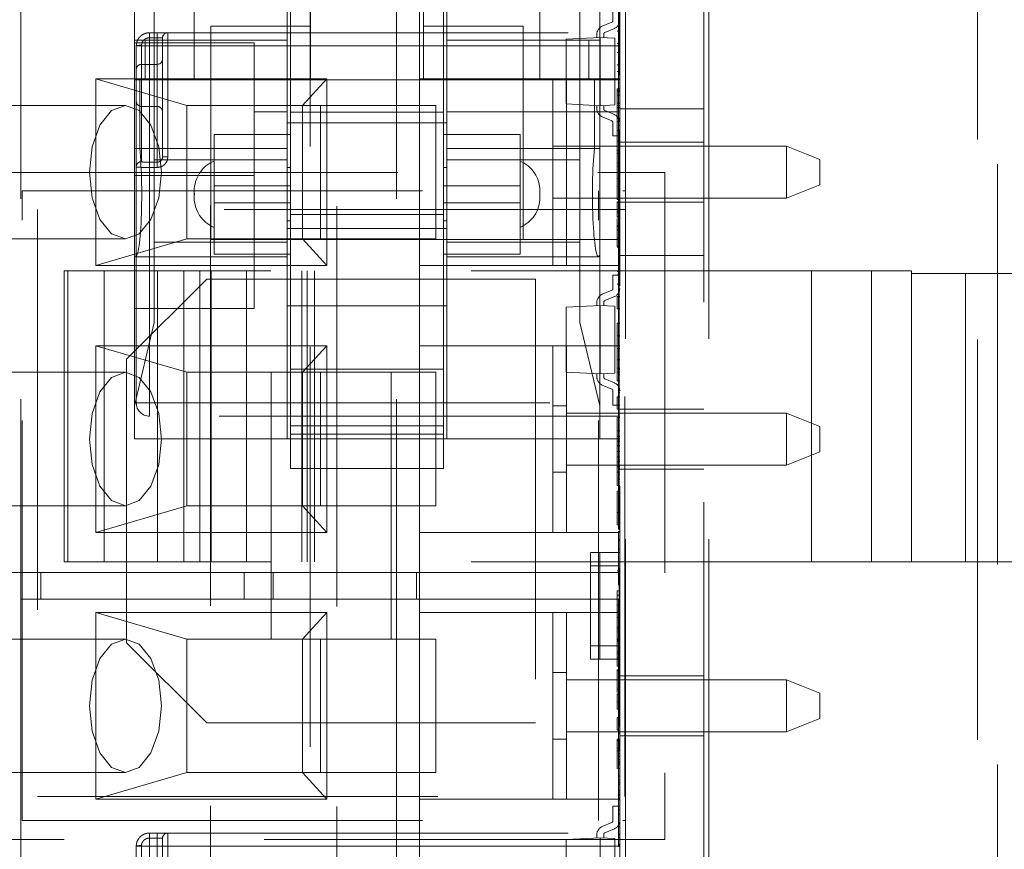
# Paper-space layout '2' of a CAD drawing. Header units: inches. Extents: x 1 to 109, y 1 to 85.
# Tile 42 of 136: x 86.731 to 87.346, y 16.086 to 16.605. Entities that reach past the tile are written whole.
import ezdxf

# ---------------------------------------------------------------- set-up
doc = ezdxf.new("R2010")
doc.units = ezdxf.units.IN
doc.header["$MEASUREMENT"] = 0
doc.linetypes.add('HIDDEN', pattern=[0.075, 0.05, -0.025])

psp = doc.layouts.new('2')

# ---------------------------------------------------------------- linework, layer by layer
at = {"color": 7, "linetype": 'HIDDEN', "lineweight": 0, "ltscale": 5}
for p, q in [((87.34126, 21.76424), (87.34126, 15.5059)), ((87.16109, 15.65507), (87.16109, 19.42574)), ((86.91218, 13.15024), (86.91218, 19.11299)), ((86.92884, 19.11299), (86.92884, 13.15024)), ((86.92884, 19.11299), (86.92884, 15.85881)), ((87.32884, 19.02965), (87.32884, 15.93606)), ((86.84993, 15.86339), (86.84993, 18.0924)), ((87.1055, 17.81319), (87.1055, 15.87161)), ((87.158, 17.80311), (87.158, 15.88169)), ((87.10467, 16.38264), (87.10467, 16.82014)), ((87.09305, 16.81024), (87.09305, 16.59182)), ((87.0806, 16.56691), (87.0806, 16.796)), ((87.05569, 16.56691), (87.05569, 16.78358)), ((86.73152, 16.74257), (86.73152, 16.25924)), ((86.96607, 16.74257), (86.96607, 16.24257)), ((87.10901, 15.65507), (87.10901, 16.71507)), ((86.83984, 16.70597), (86.83984, 16.56691)), ((87.10509, 16.57013), (87.10509, 16.69399)), ((86.80248, 16.67484), (86.80248, 16.59182)), ((86.81493, 16.67484), (86.81493, 16.56691)), ((86.89795, 16.66986), (86.89795, 16.59182)), ((86.99758, 16.66986), (86.99758, 16.59182)), ((86.90003, 16.65833), (86.90003, 16.56691)), ((86.9955, 16.65833), (86.9955, 16.56691)), ((86.91248, 16.63426), (86.91248, 16.60061)), ((86.98305, 16.63426), (86.98305, 16.60061)), ((86.9805, 16.61757), (86.9805, 16.56757)), ((87.10124, 16.60406), (87.10124, 16.61318)), ((86.85021, 16.60061), (86.85021, 16.46728)), ((86.85021, 16.60061), (86.91248, 16.60061)), ((86.91248, 16.60061), (86.91248, 16.56691)), ((86.98305, 16.60061), (87.04531, 16.60061)), ((86.98305, 16.56691), (86.98305, 16.60061)), ((87.04531, 16.60061), (87.04531, 16.46728)), ((87.10053, 16.603), (87.09456, 16.60051)), ((87.10218, 16.59907), (87.0962, 16.59657)), ((86.8093, 16.59182), (86.80248, 16.59182)), ((86.80248, 16.56691), (86.80248, 16.59182)), ((86.8093, 16.56691), (86.8093, 16.59182)), ((86.8093, 16.59182), (86.83984, 16.59182)), ((86.81187, 16.59324), (86.81187, 16.59639)), ((86.81187, 16.59639), (86.81679, 16.59639)), ((86.81187, 16.59639), (86.81187, 16.58819)), ((86.81679, 16.59324), (86.81187, 16.59324)), ((86.81679, 16.59639), (86.81679, 16.59324)), ((86.81679, 16.51554), (86.81679, 16.59324)), ((86.82007, 16.58819), (86.82007, 16.59311)), ((86.82335, 16.59639), (86.82335, 16.58819)), ((86.82335, 16.59639), (87.1055, 16.59639)), ((86.83984, 16.59182), (86.89795, 16.59182)), ((86.89795, 16.59182), (86.89795, 16.56691)), ((86.99758, 16.59182), (87.05569, 16.59182)), ((86.99758, 16.59182), (86.99758, 16.56691)), ((87.05569, 16.59182), (87.08622, 16.59182)), ((87.07204, 16.59237), (87.09337, 16.59349)), ((87.07204, 16.55196), (87.07204, 16.59237)), ((87.09305, 16.59182), (87.08622, 16.59182)), ((87.08622, 16.59182), (87.08622, 16.56691)), ((87.09123, 16.59551), (87.09123, 16.59338)), ((87.09305, 16.59182), (87.09305, 16.56691)), ((87.10255, 16.59301), (87.09337, 16.59349)), ((87.09337, 16.55084), (87.09337, 16.59349)), ((87.0955, 16.59551), (87.0955, 16.59338)), ((87.10255, 16.55132), (87.10255, 16.59301)), ((87.10384, 16.59743), (87.1055, 16.59743)), ((86.80248, 16.59016), (86.87719, 16.59016)), ((86.80367, 16.57338), (86.80367, 16.58819)), ((86.80367, 16.58819), (86.81187, 16.58819)), ((86.80695, 16.58851), (86.80695, 16.51587)), ((86.81187, 16.36509), (86.81187, 16.58819)), ((86.81187, 16.58819), (87.1055, 16.58819)), ((86.82007, 16.51883), (86.82007, 16.58819)), ((86.82335, 16.58819), (86.82007, 16.58819)), ((86.82335, 16.58819), (86.82335, 16.51883)), ((87.1055, 16.58819), (86.82335, 16.58819)), ((86.87719, 16.50714), (86.87719, 16.59016)), ((87.10384, 16.58964), (87.1055, 16.58964)), ((87.10384, 16.58408), (87.1055, 16.58408)), ((86.80367, 16.55362), (86.80367, 16.57338)), ((86.80695, 16.57666), (86.80695, 16.55034)), ((86.81679, 16.57666), (86.80695, 16.57666)), ((86.81679, 16.57666), (86.81679, 16.55034)), ((87.10384, 16.57629), (87.1055, 16.57629)), ((87.10509, 16.57335), (87.1055, 16.57335)), ((86.77836, 16.56757), (86.77836, 16.4509)), ((86.77836, 16.56757), (86.83528, 16.5509)), ((86.9227, 16.56757), (86.77836, 16.56757)), ((86.9227, 16.56757), (86.90745, 16.5509)), ((86.9227, 16.4509), (86.9227, 16.56757)), ((86.9805, 16.56757), (87.06384, 16.56757)), ((86.9805, 16.56757), (86.9805, 16.4509)), ((87.07217, 16.56757), (87.06384, 16.56757)), ((87.06384, 16.4509), (87.06384, 16.56757)), ((87.07217, 16.56757), (87.1055, 16.56757)), ((87.07217, 16.56757), (87.07217, 16.4509)), ((87.10384, 16.57219), (87.1055, 16.57219)), ((87.10509, 16.57013), (87.1055, 16.57013)), ((87.10509, 16.28605), (87.10509, 16.57013)), ((86.80585, 16.56691), (86.80248, 16.56691)), ((86.80248, 16.52409), (86.80248, 16.56691)), ((86.80585, 16.56691), (86.80585, 16.52409)), ((86.8093, 16.56691), (86.80585, 16.56691)), ((86.8093, 16.56691), (86.81493, 16.56691)), ((86.85021, 16.56691), (86.81493, 16.56691)), ((86.81493, 16.56691), (86.81493, 16.5171)), ((86.85021, 16.56691), (86.91248, 16.56691)), ((86.89795, 16.56691), (86.89795, 16.5171)), ((86.90003, 16.56691), (86.90003, 16.46728)), ((86.91248, 16.56691), (86.98305, 16.56691)), ((86.98305, 16.56691), (87.04531, 16.56691)), ((86.9955, 16.56691), (86.9955, 16.46728)), ((86.99758, 16.56691), (86.99758, 16.5171)), ((87.0806, 16.56691), (87.04531, 16.56691)), ((87.0806, 16.5171), (87.0806, 16.56691)), ((87.0806, 16.56691), (87.08622, 16.56691)), ((87.08968, 16.56691), (87.08622, 16.56691)), ((87.08968, 16.52409), (87.08968, 16.56691)), ((87.09305, 16.56691), (87.08968, 16.56691)), ((87.09305, 16.56691), (87.09305, 16.52409)), ((87.1055, 16.56691), (87.09305, 16.56691)), ((87.10384, 16.56144), (87.1055, 16.56144)), ((87.10384, 16.55954), (87.10384, 16.56144)), ((87.10384, 16.56034), (87.1055, 16.56034)), ((87.10384, 16.55954), (87.1055, 16.55954)), ((87.10384, 16.55954), (87.10384, 16.55236)), ((87.10384, 16.55939), (87.1055, 16.55939)), ((87.10384, 16.55737), (87.1055, 16.55737)), ((86.79688, 16.5509), (86.65653, 16.5509)), ((86.80367, 16.5126), (86.80367, 16.55362)), ((86.80695, 16.55034), (86.81679, 16.55034)), ((86.91861, 16.5509), (86.83528, 16.5509)), ((86.83528, 16.5509), (86.83528, 16.46757)), ((86.90745, 16.46757), (86.90745, 16.5509)), ((86.91861, 16.5509), (86.99078, 16.5509)), ((86.91861, 16.46757), (86.91861, 16.5509)), ((86.99078, 16.5509), (86.99078, 16.46757)), ((87.07204, 16.55196), (87.09337, 16.55084)), ((87.09123, 16.54882), (87.09123, 16.55095)), ((87.10255, 16.55132), (87.09337, 16.55084)), ((87.0955, 16.54882), (87.0955, 16.55095)), ((87.10384, 16.55236), (87.10384, 16.54298)), ((87.10384, 16.55236), (87.1055, 16.55236)), ((87.10384, 16.55086), (87.1055, 16.55086)), ((87.10384, 16.54958), (87.1055, 16.54958)), ((87.158, 16.54882), (87.1055, 16.54882)), ((86.89795, 16.54699), (86.87719, 16.54699)), ((86.9955, 16.54682), (86.90003, 16.54682)), ((87.1055, 16.54699), (86.99758, 16.54699)), ((87.10053, 16.54133), (87.09456, 16.54383)), ((87.10218, 16.54526), (87.0962, 16.54776)), ((87.10384, 16.54298), (87.1055, 16.54298)), ((87.10384, 16.54298), (87.10384, 16.52871)), ((86.89795, 16.54008), (86.99758, 16.54008)), ((87.10124, 16.54027), (87.10124, 16.53194)), ((87.10384, 16.54102), (87.1055, 16.54102)), ((87.10467, 16.5409), (87.1055, 16.5409)), ((87.10467, 16.5384), (87.1055, 16.5384)), ((86.85229, 16.53287), (86.85229, 16.50083)), ((86.90003, 16.53287), (86.85229, 16.53287)), ((86.85229, 16.53285), (86.90003, 16.53285)), ((87.04324, 16.53287), (86.9955, 16.53287)), ((86.9955, 16.53285), (87.04324, 16.53285)), ((87.04324, 16.50083), (87.04324, 16.53287)), ((87.10124, 16.53194), (87.1055, 16.53194)), ((87.10384, 16.53539), (87.1055, 16.53539)), ((86.80248, 16.52409), (86.80248, 16.45739)), ((86.80248, 16.52409), (86.80585, 16.52409)), ((86.89795, 16.52409), (86.80585, 16.52409)), ((87.08968, 16.52409), (86.99758, 16.52409)), ((87.06384, 16.52549), (87.20967, 16.52549)), ((87.08968, 16.52409), (87.09305, 16.52409)), ((87.09305, 16.52409), (87.09305, 16.45739)), ((87.10384, 16.52871), (87.10384, 16.52092)), ((87.10384, 16.52871), (87.1055, 16.52871)), ((87.158, 16.52799), (87.1055, 16.52799)), ((87.20967, 16.49299), (87.20967, 16.52549)), ((87.20967, 16.52549), (87.2305, 16.51715)), ((86.82335, 16.51883), (86.82007, 16.51883)), ((87.10384, 16.52287), (87.1055, 16.52287)), ((87.10384, 16.52092), (87.1055, 16.52092)), ((87.10384, 16.52092), (87.10384, 16.51508)), ((87.10467, 16.52138), (87.1055, 16.52138)), ((87.10467, 16.51793), (87.1055, 16.51793)), ((86.80367, 16.36509), (86.80367, 16.5126)), ((86.81187, 16.51554), (86.81679, 16.51554)), ((86.81187, 16.51554), (86.81187, 16.51227)), ((86.81187, 16.51227), (86.81187, 16.36509)), ((86.81679, 16.51227), (86.81187, 16.51227)), ((86.89795, 16.5171), (86.81493, 16.5171)), ((86.81493, 16.5171), (86.81493, 16.46562)), ((86.81679, 16.51227), (86.81679, 16.51554)), ((86.89795, 16.5171), (86.89795, 16.46562)), ((86.90003, 16.51212), (86.89795, 16.51212)), ((86.99758, 16.51212), (86.9955, 16.51212)), ((87.0806, 16.5171), (86.99758, 16.5171)), ((86.99758, 16.5171), (86.99758, 16.46562)), ((87.0806, 16.46562), (87.0806, 16.5171)), ((87.10384, 16.51508), (87.1055, 16.51508)), ((87.10384, 16.51508), (87.10384, 16.50005)), ((87.10384, 16.51313), (87.1055, 16.51313)), ((87.2305, 16.51715), (87.2305, 16.50132)), ((86.71693, 16.50907), (87.13359, 16.50907)), ((86.80248, 16.50714), (86.87719, 16.50714)), ((86.87719, 16.42411), (86.87719, 16.50714)), ((87.13359, 16.50907), (87.13359, 16.0924)), ((86.85229, 16.50083), (86.85229, 16.45817)), ((86.85229, 16.50083), (86.90003, 16.50083)), ((86.9955, 16.50083), (87.04324, 16.50083)), ((87.04324, 16.45817), (87.04324, 16.50083)), ((87.10384, 16.50534), (87.1055, 16.50534)), ((87.10384, 16.50005), (87.10384, 16.49226)), ((87.10384, 16.50005), (87.1055, 16.50005)), ((87.2305, 16.50132), (87.20967, 16.49299)), ((86.73234, 16.10424), (86.73234, 16.49757)), ((86.73234, 16.49757), (87.10901, 16.49757)), ((86.83984, 16.49752), (86.83984, 16.49351)), ((87.05569, 16.49351), (87.05569, 16.49752)), ((87.09234, 16.10424), (87.09234, 16.49757)), ((86.90003, 16.49019), (86.85229, 16.49019)), ((87.04324, 16.49019), (86.9955, 16.49019)), ((87.20967, 16.49299), (87.06384, 16.49299)), ((87.10384, 16.49226), (87.1055, 16.49226)), ((87.10384, 16.49074), (87.1055, 16.49074)), ((87.10384, 16.49072), (87.1055, 16.49072)), ((87.10384, 16.49068), (87.1055, 16.49068)), ((87.10384, 16.49056), (87.1055, 16.49056)), ((87.10467, 16.49257), (87.1055, 16.49257)), ((87.1055, 16.49049), (87.158, 16.49049)), ((87.10859, 16.4859), (86.74193, 16.4859)), ((86.74193, 16.4859), (86.74193, 16.11924)), ((86.90003, 16.48281), (86.9955, 16.48281)), ((87.10384, 16.48447), (87.1055, 16.48447)), ((87.10384, 16.48441), (87.1055, 16.48441)), ((87.10384, 16.4814), (87.1055, 16.4814)), ((87.10384, 16.48119), (87.1055, 16.48119)), ((87.10467, 16.48424), (87.1055, 16.48424)), ((87.10859, 16.11924), (87.10859, 16.4859)), ((86.89795, 16.47891), (86.90003, 16.47891)), ((86.9955, 16.47891), (86.99758, 16.47891)), ((87.10384, 16.47523), (87.10384, 16.48043)), ((87.10384, 16.47585), (87.1055, 16.47585)), ((87.10384, 16.47551), (87.1055, 16.47551)), ((87.10384, 16.47523), (87.1055, 16.47523)), ((87.10384, 16.47523), (87.10384, 16.46277)), ((86.99758, 16.47419), (86.89795, 16.47419)), ((87.10384, 16.47327), (87.1055, 16.47327)), ((86.65653, 16.46757), (86.79688, 16.46757)), ((86.77836, 16.4509), (86.83528, 16.46757)), ((86.81493, 16.41531), (86.81493, 16.46562)), ((86.81493, 16.46562), (86.89795, 16.46562)), ((86.91861, 16.46757), (86.83528, 16.46757)), ((87.04531, 16.46728), (86.85021, 16.46728)), ((86.89795, 16.46562), (86.89795, 16.34275)), ((86.90003, 16.46728), (86.90003, 16.32419)), ((86.90745, 16.46757), (86.9227, 16.4509)), ((86.99078, 16.46757), (86.91861, 16.46757)), ((86.9955, 16.46728), (86.9955, 16.32419)), ((86.99758, 16.34275), (86.99758, 16.46562)), ((86.99758, 16.46562), (87.0806, 16.46562)), ((87.04531, 16.46728), (87.1055, 16.46728)), ((87.0806, 16.46562), (87.0806, 16.41531)), ((87.10384, 16.46806), (87.1055, 16.46806)), ((87.10384, 16.46305), (87.1055, 16.46305)), ((87.10384, 16.46289), (87.1055, 16.46289)), ((87.10384, 16.46277), (87.1055, 16.46277)), ((87.10384, 16.46268), (87.1055, 16.46268)), ((86.80248, 16.45739), (86.80248, 16.36332)), ((86.80328, 16.45649), (86.89795, 16.45649)), ((86.85229, 16.45817), (86.90003, 16.45817)), ((86.85229, 16.45817), (86.85229, 16.45815)), ((86.85229, 16.45815), (86.90003, 16.45815)), ((86.9955, 16.45817), (87.04324, 16.45817)), ((86.9955, 16.45815), (87.04324, 16.45815)), ((86.99758, 16.45649), (87.09225, 16.45649)), ((87.04324, 16.45815), (87.04324, 16.45817)), ((87.09305, 16.45739), (87.09305, 16.36332)), ((87.10384, 16.46246), (87.1055, 16.46246)), ((87.1055, 16.45715), (87.158, 16.45715)), ((86.77836, 16.4509), (86.9227, 16.4509)), ((86.9805, 16.4509), (87.06384, 16.4509)), ((86.9805, 16.4509), (86.9805, 16.4009)), ((87.06384, 16.4509), (87.07217, 16.4509)), ((87.07217, 16.4509), (87.1055, 16.4509)), ((86.78359, 16.44757), (86.75859, 16.44757)), ((86.75859, 16.44757), (86.75859, 16.2659)), ((86.76093, 16.44757), (86.76093, 16.2659)), ((86.78359, 16.2659), (86.78359, 16.44757)), ((87.26276, 16.44757), (86.78359, 16.44757)), ((86.81693, 16.44757), (86.81693, 16.2659)), ((86.83338, 16.44757), (86.83338, 16.2659)), ((86.84331, 16.2659), (86.84331, 16.44757)), ((86.85048, 16.44757), (86.85048, 16.2659)), ((86.87247, 16.2659), (86.87247, 16.44757)), ((86.90697, 16.44757), (86.90697, 16.2659)), ((86.91026, 16.2659), (86.91026, 16.44757)), ((86.91502, 16.44757), (86.91502, 16.2659)), ((87.10124, 16.43654), (87.10124, 16.44486)), ((87.1055, 16.44486), (87.10124, 16.44486)), ((87.10384, 16.44719), (87.1055, 16.44719)), ((87.10384, 16.4451), (87.1055, 16.4451)), ((87.22526, 16.44757), (87.22526, 16.2659)), ((87.26276, 16.44757), (87.26276, 16.2659)), ((87.28776, 16.44757), (87.26276, 16.44757)), ((87.28776, 16.2659), (87.28776, 16.44757)), ((87.28776, 16.4459), (87.32147, 16.4459)), ((87.32147, 16.4459), (87.32147, 16.2659)), ((87.40318, 16.4459), (87.32147, 16.4459)), ((86.79766, 16.39249), (86.84766, 16.44249)), ((86.84766, 16.44249), (87.05291, 16.44249)), ((87.05291, 16.44249), (87.05291, 16.16525)), ((87.10384, 16.4394), (87.1055, 16.4394)), ((87.10467, 16.4384), (87.1055, 16.4384)), ((87.10053, 16.43548), (87.09456, 16.43298)), ((86.89795, 16.42577), (86.99758, 16.42577)), ((87.07204, 16.42485), (87.09337, 16.42596)), ((87.09123, 16.42798), (87.09123, 16.42585)), ((87.10255, 16.42548), (87.09337, 16.42596)), ((87.09337, 16.38331), (87.09337, 16.42596)), ((87.0955, 16.42798), (87.0955, 16.42585)), ((87.10218, 16.43154), (87.0962, 16.42904)), ((87.10384, 16.43161), (87.1055, 16.43161)), ((87.10384, 16.43161), (87.10384, 16.42382)), ((86.87719, 16.42411), (86.80248, 16.42411)), ((87.07204, 16.38443), (87.07204, 16.42485)), ((87.10255, 16.38379), (87.10255, 16.42548)), ((87.10384, 16.42382), (87.1055, 16.42382)), ((86.80248, 16.36332), (86.81493, 16.41531)), ((87.0806, 16.41531), (87.09305, 16.36332)), ((87.10384, 16.41492), (87.10384, 16.40713)), ((87.10384, 16.41492), (87.1055, 16.41492)), ((87.10384, 16.40713), (87.1055, 16.40713)), ((87.10384, 16.40713), (87.10384, 16.39905)), ((87.10467, 16.40674), (87.1055, 16.40674)), ((86.77836, 16.4009), (86.77836, 16.28424)), ((86.77836, 16.4009), (86.83528, 16.38424)), ((86.9227, 16.4009), (86.77836, 16.4009)), ((86.9227, 16.4009), (86.90745, 16.38424)), ((86.9227, 16.28424), (86.9227, 16.4009)), ((86.9805, 16.4009), (87.06384, 16.4009)), ((86.9805, 16.4009), (86.9805, 16.28424)), ((87.07217, 16.4009), (87.06384, 16.4009)), ((87.06384, 16.28424), (87.06384, 16.4009)), ((87.07217, 16.4009), (87.1055, 16.4009)), ((87.07217, 16.4009), (87.07217, 16.28424)), ((87.10384, 16.39905), (87.10384, 16.37902)), ((87.10384, 16.39905), (87.1055, 16.39905)), ((86.79766, 16.21525), (86.79766, 16.39249)), ((87.10384, 16.3921), (87.1055, 16.3921)), ((86.79688, 16.38424), (86.65653, 16.38424)), ((86.91861, 16.38424), (86.83528, 16.38424)), ((86.83528, 16.38424), (86.83528, 16.3009)), ((86.88778, 16.21757), (86.88778, 16.38424)), ((86.9955, 16.38624), (86.90003, 16.38624)), ((86.90745, 16.3009), (86.90745, 16.38424)), ((86.91861, 16.3009), (86.91861, 16.38424)), ((86.91861, 16.38424), (86.99078, 16.38424)), ((86.96278, 16.38424), (86.96278, 16.21757)), ((86.99078, 16.38424), (86.99078, 16.3009)), ((87.07204, 16.38443), (87.09337, 16.38331)), ((87.09123, 16.38129), (87.09123, 16.38342)), ((87.10255, 16.38379), (87.09337, 16.38331)), ((87.0955, 16.38129), (87.0955, 16.38342)), ((87.10384, 16.38681), (87.1055, 16.38681)), ((87.10384, 16.38431), (87.1055, 16.38431)), ((87.10467, 16.38596), (87.1055, 16.38596)), ((87.10218, 16.37774), (87.0962, 16.38023)), ((87.10384, 16.37902), (87.1055, 16.37902)), ((87.10467, 16.38264), (87.1055, 16.38264)), ((87.10467, 16.32962), (87.10467, 16.38264)), ((87.10053, 16.3738), (87.09456, 16.3763)), ((87.10124, 16.37274), (87.10124, 16.36363)), ((87.10467, 16.37174), (87.1055, 16.37174)), ((86.81187, 16.36509), (86.80367, 16.36509)), ((86.80367, 16.36509), (86.81187, 16.36509)), ((86.81187, 16.36509), (86.81187, 16.35689)), ((86.81187, 16.36509), (87.1055, 16.36509)), ((86.81187, 16.36509), (86.81187, 16.35689)), ((87.10384, 16.369), (87.1055, 16.369)), ((87.10384, 16.369), (87.10384, 16.36121)), ((86.80248, 16.36332), (86.80248, 16.34275)), ((87.07217, 16.36333), (87.06384, 16.36333)), ((87.07217, 16.35882), (87.20967, 16.35882)), ((87.09305, 16.36332), (87.09305, 16.34275)), ((87.1055, 16.36363), (87.10124, 16.36363)), ((87.10384, 16.36121), (87.1055, 16.36121)), ((87.158, 16.36132), (87.1055, 16.36132)), ((87.20967, 16.32632), (87.20967, 16.35882)), ((87.20967, 16.35882), (87.2305, 16.35049)), ((87.1055, 16.35689), (86.81187, 16.35689)), ((87.10384, 16.35592), (87.10384, 16.3476)), ((87.10384, 16.35592), (87.1055, 16.35592)), ((86.9955, 16.35074), (86.90003, 16.35074)), ((87.10384, 16.3476), (87.1055, 16.3476)), ((87.10384, 16.3476), (87.10384, 16.34423)), ((87.2305, 16.35049), (87.2305, 16.33465)), ((86.89795, 16.34275), (86.80248, 16.34275)), ((86.99758, 16.34275), (86.89795, 16.34275)), ((86.90003, 16.34571), (86.9955, 16.34571)), ((87.09305, 16.34275), (86.99758, 16.34275)), ((87.09305, 16.34275), (87.1055, 16.34275)), ((87.10384, 16.34423), (87.1055, 16.34423)), ((87.10384, 16.34423), (87.10384, 16.32532)), ((87.10384, 16.34128), (87.1055, 16.34128)), ((87.10467, 16.34429), (87.1055, 16.34429)), ((87.10467, 16.34097), (87.1055, 16.34097)), ((87.10384, 16.3384), (87.1055, 16.3384)), ((87.10384, 16.33478), (87.1055, 16.33478)), ((87.2305, 16.33465), (87.20967, 16.32632)), ((87.10384, 16.33117), (87.1055, 16.33117)), ((87.10384, 16.32828), (87.1055, 16.32828)), ((87.10467, 16.32962), (87.1055, 16.32962)), ((87.10467, 16.32962), (87.10467, 16.31293)), ((86.9955, 16.32419), (86.90003, 16.32419)), ((87.06384, 16.32181), (87.07217, 16.32181)), ((87.20967, 16.32632), (87.07217, 16.32632)), ((87.10384, 16.32532), (87.10384, 16.32195)), ((87.10384, 16.32532), (87.1055, 16.32532)), ((87.10384, 16.32195), (87.1055, 16.32195)), ((87.10384, 16.32195), (87.10384, 16.31363)), ((87.10467, 16.3259), (87.1055, 16.3259)), ((87.10467, 16.32427), (87.1055, 16.32427)), ((87.10467, 16.32346), (87.1055, 16.32346)), ((87.1055, 16.32382), (87.158, 16.32382)), ((87.10467, 16.32014), (87.1055, 16.32014)), ((87.10467, 16.31757), (87.1055, 16.31757)), ((87.10384, 16.31363), (87.1055, 16.31363)), ((87.10384, 16.31002), (87.1055, 16.31002)), ((87.10384, 16.31002), (87.10384, 16.29666)), ((87.10467, 16.3136), (87.1055, 16.3136)), ((87.10467, 16.31293), (87.10467, 16.30826)), ((87.10467, 16.31293), (87.1055, 16.31293)), ((87.10467, 16.3106), (87.1055, 16.3106)), ((87.10467, 16.30826), (87.1055, 16.30826)), ((87.10467, 16.30826), (87.10467, 16.29156)), ((87.10467, 16.3034), (87.1055, 16.3034)), ((86.65653, 16.3009), (86.79688, 16.3009)), ((86.77836, 16.28424), (86.83528, 16.3009)), ((86.91861, 16.3009), (86.83528, 16.3009)), ((86.90745, 16.3009), (86.9227, 16.28424)), ((86.99078, 16.3009), (86.91861, 16.3009)), ((87.10384, 16.29666), (87.10384, 16.28887)), ((87.10384, 16.29666), (87.1055, 16.29666)), ((87.10467, 16.30263), (87.1055, 16.30263)), ((87.10467, 16.30225), (87.1055, 16.30225)), ((87.10467, 16.29918), (87.1055, 16.29918)), ((87.10467, 16.29757), (87.1055, 16.29757)), ((87.10467, 16.29691), (87.1055, 16.29691)), ((87.10467, 16.29156), (87.10467, 16.28622)), ((87.10467, 16.29156), (87.1055, 16.29156)), ((87.10384, 16.28887), (87.1055, 16.28887)), ((87.10467, 16.28622), (87.1055, 16.28622)), ((87.10467, 16.28609), (87.10467, 16.28622)), ((87.10467, 16.28488), (87.10467, 16.2791)), ((87.10467, 16.28488), (87.1055, 16.28488)), ((86.77836, 16.28424), (86.9227, 16.28424)), ((86.9805, 16.28424), (87.06384, 16.28424)), ((86.9805, 16.28424), (86.9805, 16.25924)), ((87.06384, 16.28424), (87.07217, 16.28424)), ((87.07217, 16.28424), (87.1055, 16.28424)), ((87.10467, 16.28422), (87.1055, 16.28422)), ((87.10467, 16.27954), (87.1055, 16.27954)), ((87.10467, 16.2791), (87.10467, 16.25997)), ((87.10467, 16.2791), (87.1055, 16.2791)), ((87.10467, 16.27372), (87.1055, 16.27372)), ((86.78359, 16.2659), (86.75859, 16.2659)), ((87.26276, 16.2659), (86.78359, 16.2659)), ((87.08717, 16.27174), (87.08717, 16.2634)), ((87.08717, 16.27174), (87.093, 16.27174)), ((87.093, 16.27174), (87.1055, 16.27174)), ((87.093, 16.27174), (87.093, 16.2634)), ((87.10467, 16.26594), (87.1055, 16.26594)), ((87.28776, 16.2659), (87.26276, 16.2659)), ((87.32147, 16.2659), (87.28776, 16.2659)), ((87.40318, 16.2659), (87.32147, 16.2659)), ((87.08717, 16.2134), (87.08717, 16.2634)), ((87.08717, 16.2634), (87.093, 16.2634)), ((87.093, 16.2134), (87.093, 16.2634)), ((87.093, 16.2634), (87.1055, 16.2634)), ((87.10384, 16.26031), (87.1055, 16.26031)), ((87.10467, 16.26575), (87.1055, 16.26575)), ((87.10467, 16.26571), (87.1055, 16.26571)), ((87.10467, 16.26192), (87.1055, 16.26192)), ((87.10467, 16.25997), (87.1055, 16.25997)), ((87.10467, 16.25997), (87.10467, 16.25617)), ((87.10509, 16.16295), (87.10509, 16.26138)), ((86.88909, 16.25924), (86.69923, 16.25924)), ((86.73152, 16.25924), (86.73152, 16.24257)), ((86.74402, 16.25924), (86.74402, 16.24257)), ((86.87096, 16.25924), (86.87096, 16.24257)), ((86.88909, 16.24257), (86.88909, 16.25924)), ((87.1055, 16.25924), (86.88909, 16.25924)), ((86.97857, 16.24257), (86.97857, 16.25924)), ((86.9805, 16.25924), (86.9805, 16.23424)), ((87.10467, 16.25888), (87.1055, 16.25888)), ((87.10467, 16.25885), (87.1055, 16.25885)), ((87.10467, 16.25617), (87.10467, 16.2515)), ((87.10467, 16.25617), (87.1055, 16.25617)), ((87.10384, 16.24779), (87.1055, 16.24779)), ((87.10384, 16.24779), (87.10384, 16.23877)), ((87.10467, 16.2515), (87.1055, 16.2515)), ((86.73152, 16.24257), (86.74402, 16.24257)), ((86.73152, 16.24257), (86.73152, 15.75924)), ((86.74402, 16.24257), (86.87096, 16.24257)), ((86.87096, 16.24257), (86.88909, 16.24257)), ((87.1055, 16.24257), (86.88909, 16.24257)), ((86.96607, 16.24257), (86.96607, 15.74257)), ((87.10384, 16.24497), (87.1055, 16.24497)), ((87.10467, 16.24215), (87.1055, 16.24215)), ((87.10467, 16.24215), (87.10467, 16.21277)), ((87.10384, 16.23877), (87.10384, 16.23117)), ((87.10384, 16.23877), (87.1055, 16.23877)), ((87.10467, 16.2374), (87.1055, 16.2374)), ((86.77836, 16.23424), (86.77836, 16.11757)), ((86.83528, 16.21757), (86.77836, 16.23424)), ((86.9227, 16.23424), (86.77836, 16.23424)), ((86.9227, 16.23424), (86.90745, 16.21757)), ((86.9227, 16.11757), (86.9227, 16.23424)), ((86.9805, 16.23424), (86.9805, 16.11757)), ((86.9805, 16.23424), (87.06384, 16.23424)), ((87.07217, 16.23424), (87.06384, 16.23424)), ((87.06384, 16.11757), (87.06384, 16.23424)), ((87.07217, 16.23424), (87.07217, 16.11757)), ((87.07217, 16.23424), (87.1055, 16.23424)), ((87.10384, 16.235), (87.1055, 16.235)), ((87.10384, 16.23117), (87.1055, 16.23117)), ((87.10384, 16.23117), (87.10384, 16.2222)), ((87.10467, 16.2308), (87.1055, 16.2308)), ((87.10467, 16.22971), (87.1055, 16.22971)), ((87.1055, 16.23266), (87.10509, 16.23266)), ((87.1055, 16.23092), (87.10509, 16.23092)), ((87.10384, 16.22509), (87.1055, 16.22509)), ((87.10384, 16.22402), (87.1055, 16.22402)), ((87.10467, 16.22626), (87.1055, 16.22626)), ((87.10467, 16.22412), (87.1055, 16.22412)), ((86.79688, 16.21757), (86.65653, 16.21757)), ((86.83528, 16.21757), (86.91861, 16.21757)), ((86.83528, 16.21757), (86.83528, 16.13424)), ((86.90745, 16.13424), (86.90745, 16.21757)), ((86.91861, 16.21757), (86.99078, 16.21757)), ((86.91861, 16.13424), (86.91861, 16.21757)), ((86.99078, 16.21757), (86.99078, 16.13424)), ((87.10384, 16.2222), (87.10384, 16.21757)), ((87.10384, 16.2222), (87.1055, 16.2222)), ((87.10384, 16.21757), (87.1055, 16.21757)), ((87.10384, 16.21757), (87.10384, 16.20968)), ((87.10384, 16.21701), (87.1055, 16.21701)), ((87.10467, 16.21744), (87.1055, 16.21744)), ((86.84766, 16.16525), (86.79766, 16.21525)), ((87.08717, 16.2134), (87.093, 16.2134)), ((87.08717, 16.20507), (87.08717, 16.2134)), ((87.093, 16.2134), (87.1055, 16.2134)), ((87.093, 16.20507), (87.093, 16.2134)), ((87.10384, 16.21623), (87.1055, 16.21623)), ((87.10467, 16.21277), (87.10467, 16.20476)), ((87.10467, 16.21277), (87.1055, 16.21277)), ((87.093, 16.20507), (87.08717, 16.20507)), ((87.1055, 16.20507), (87.093, 16.20507)), ((87.10384, 16.20968), (87.10384, 16.20844)), ((87.10384, 16.20968), (87.1055, 16.20968)), ((87.10384, 16.20844), (87.1055, 16.20844)), ((87.10384, 16.20844), (87.10384, 16.20065)), ((87.10384, 16.20578), (87.1055, 16.20578)), ((87.10467, 16.20476), (87.1055, 16.20476)), ((87.10467, 16.20476), (87.10467, 16.1934)), ((87.10384, 16.20065), (87.1055, 16.20065)), ((87.10384, 16.19843), (87.10384, 16.18412)), ((87.10384, 16.19843), (87.1055, 16.19843)), ((87.10467, 16.19941), (87.1055, 16.19941)), ((87.07217, 16.19666), (87.06384, 16.19666)), ((87.07217, 16.19215), (87.20967, 16.19215)), ((87.10384, 16.19799), (87.1055, 16.19799)), ((87.10467, 16.19474), (87.1055, 16.19474)), ((87.10467, 16.1934), (87.10467, 16.18873)), ((87.10467, 16.1934), (87.1055, 16.1934)), ((87.158, 16.19465), (87.1055, 16.19465)), ((87.20967, 16.15965), (87.20967, 16.19215)), ((87.20967, 16.19215), (87.2305, 16.18382)), ((87.10384, 16.18619), (87.1055, 16.18619)), ((87.10467, 16.18873), (87.1055, 16.18873)), ((87.10467, 16.18873), (87.10467, 16.17738)), ((87.10384, 16.18339), (87.1055, 16.18339)), ((87.10384, 16.18337), (87.1055, 16.18337)), ((87.10384, 16.18333), (87.1055, 16.18333)), ((87.10384, 16.18321), (87.1055, 16.18321)), ((87.10467, 16.18139), (87.1055, 16.18139)), ((87.10467, 16.18032), (87.1055, 16.18032)), ((87.2305, 16.18382), (87.2305, 16.16799)), ((87.10384, 16.1784), (87.1055, 16.1784)), ((87.10384, 16.17384), (87.1055, 16.17384)), ((87.10467, 16.17763), (87.1055, 16.17763)), ((87.10467, 16.17738), (87.10467, 16.17538)), ((87.10467, 16.17738), (87.1055, 16.17738)), ((87.10467, 16.17671), (87.1055, 16.17671)), ((87.10467, 16.17538), (87.1055, 16.17538)), ((87.10467, 16.17538), (87.10467, 16.16402)), ((87.10467, 16.17418), (87.1055, 16.17418)), ((87.10384, 16.1685), (87.1055, 16.1685)), ((87.10384, 16.16838), (87.1055, 16.16838)), ((87.10384, 16.16059), (87.10384, 16.16838)), ((87.2305, 16.16799), (87.20967, 16.15965)), ((87.05291, 16.16525), (86.84766, 16.16525)), ((87.10467, 16.16402), (87.10467, 16.16318)), ((87.10467, 16.16402), (87.1055, 16.16402)), ((87.10467, 16.16269), (87.1055, 16.16269)), ((87.20967, 16.15965), (87.07217, 16.15965)), ((87.10384, 16.16071), (87.1055, 16.16071)), ((87.10384, 16.16059), (87.1055, 16.16059)), ((87.10467, 16.15935), (87.1055, 16.15935)), ((87.10467, 16.15935), (87.10467, 16.15884)), ((87.10467, 16.15924), (87.1055, 16.15924)), ((87.10467, 16.15835), (87.1055, 16.15835)), ((87.1055, 16.15715), (87.158, 16.15715)), ((87.06384, 16.15514), (87.07217, 16.15514)), ((87.10384, 16.15515), (87.1055, 16.15515)), ((87.10384, 16.15515), (87.10384, 16.15497)), ((87.10384, 16.15497), (87.1055, 16.15497)), ((87.10384, 16.14943), (87.10384, 16.15497)), ((87.10384, 16.15422), (87.1055, 16.15422)), ((87.10384, 16.15404), (87.1055, 16.15404)), ((87.10384, 16.14943), (87.1055, 16.14943)), ((87.10467, 16.15401), (87.1055, 16.15401)), ((87.10467, 16.15352), (87.10467, 16.148)), ((87.10467, 16.1509), (87.1055, 16.1509)), ((87.10509, 16.1479), (87.10509, 16.15375)), ((87.10384, 16.14779), (87.1055, 16.14779)), ((87.10467, 16.148), (87.10467, 16.146)), ((87.10467, 16.148), (87.1055, 16.148)), ((87.10467, 16.146), (87.10467, 16.14466)), ((87.10467, 16.146), (87.1055, 16.146)), ((87.10467, 16.14466), (87.10467, 16.14399)), ((87.10467, 16.14466), (87.1055, 16.14466)), ((87.10467, 16.14424), (87.1055, 16.14424)), ((87.10467, 16.14399), (87.1055, 16.14399)), ((87.10467, 16.13932), (87.10467, 16.14399)), ((87.10467, 16.1423), (87.1055, 16.1423)), ((87.10467, 16.14132), (87.1055, 16.14132)), ((87.10467, 16.14065), (87.1055, 16.14065)), ((87.10467, 16.13958), (87.1055, 16.13958)), ((87.10467, 16.13932), (87.1055, 16.13932)), ((87.10467, 16.13932), (87.10467, 16.12196)), ((86.65653, 16.13424), (86.79688, 16.13424)), ((86.77836, 16.11757), (86.83528, 16.13424)), ((86.91861, 16.13424), (86.83528, 16.13424)), ((86.9227, 16.11757), (86.90745, 16.13424)), ((86.99078, 16.13424), (86.91861, 16.13424)), ((87.10467, 16.13665), (87.1055, 16.13665)), ((87.10467, 16.13188), (87.1055, 16.13188)), ((87.10467, 16.12942), (87.1055, 16.12942)), ((87.10467, 16.12797), (87.1055, 16.12797)), ((87.10467, 16.1269), (87.1055, 16.1269)), ((86.74193, 16.11924), (87.10859, 16.11924)), ((87.10467, 16.12329), (87.1055, 16.12329)), ((87.10467, 16.12196), (87.10467, 16.10827)), ((87.10467, 16.12196), (87.1055, 16.12196)), ((87.10467, 16.12062), (87.1055, 16.12062)), ((87.10467, 16.12024), (87.1055, 16.12024)), ((87.10467, 16.11995), (87.1055, 16.11995)), ((87.10467, 16.1186), (87.1055, 16.1186)), ((86.77836, 16.11757), (86.9227, 16.11757)), ((86.9805, 16.11757), (87.06384, 16.11757)), ((86.9805, 16.11757), (86.9805, 16.06757)), ((87.06384, 16.11757), (87.07217, 16.11757)), ((87.07217, 16.11757), (87.1055, 16.11757)), ((87.10124, 16.10406), (87.10124, 16.11318)), ((87.1055, 16.11318), (87.10124, 16.11318)), ((87.10467, 16.11819), (87.1055, 16.11819)), ((87.10467, 16.11725), (87.1055, 16.11725)), ((87.10467, 16.1171), (87.1055, 16.1171)), ((87.10467, 16.1108), (87.1055, 16.1108)), ((87.10467, 16.10827), (87.1055, 16.10827)), ((87.10467, 16.10827), (87.10467, 16.10035)), ((86.73234, 16.10424), (87.10901, 16.10424)), ((87.10053, 16.103), (87.09456, 16.10051)), ((87.10467, 16.10035), (87.1055, 16.10035)), ((87.10467, 16.10035), (87.10467, 16.09525)), ((86.81187, 16.09324), (86.81187, 16.09639)), ((86.81187, 16.09639), (86.81679, 16.09639)), ((86.81187, 16.09639), (86.81187, 16.08819)), ((86.81679, 16.09639), (86.81679, 16.09324)), ((86.82335, 16.09639), (86.82335, 16.08819)), ((86.82335, 16.09639), (87.1055, 16.09639)), ((87.09123, 16.09551), (87.09123, 16.09338)), ((87.0955, 16.09551), (87.0955, 16.09338)), ((87.10218, 16.09907), (87.0962, 16.09657)), ((87.10467, 16.09562), (87.1055, 16.09562)), ((87.10467, 16.09525), (87.10467, 16.09258)), ((87.10467, 16.09525), (87.1055, 16.09525)), ((87.10467, 16.09391), (87.1055, 16.09391)), ((87.13359, 16.0924), (86.71693, 16.0924)), ((86.80367, 16.07338), (86.80367, 16.08819)), ((86.80367, 16.08819), (86.81187, 16.08819)), ((86.80695, 16.08851), (86.80695, 16.01587)), ((86.81679, 16.09324), (86.81187, 16.09324)), ((86.81187, 15.86509), (86.81187, 16.08819)), ((86.81187, 16.08819), (87.1055, 16.08819)), ((86.81679, 16.01554), (86.81679, 16.09324)), ((86.82007, 16.08819), (86.82007, 16.09311)), ((86.82007, 16.01883), (86.82007, 16.08819)), ((86.82335, 16.08819), (86.82007, 16.08819)), ((86.82335, 16.08819), (86.82335, 16.01883)), ((87.1055, 16.08819), (86.82335, 16.08819)), ((87.07204, 16.09237), (87.09337, 16.09349)), ((87.07204, 16.05196), (87.07204, 16.09237)), ((87.10255, 16.09301), (87.09337, 16.09349)), ((87.09337, 16.05084), (87.09337, 16.09349)), ((87.10255, 16.05132), (87.10255, 16.09301)), ((87.10467, 16.09258), (87.10467, 16.0879)), ((87.10467, 16.09258), (87.1055, 16.09258)), ((87.10467, 16.08924), (87.1055, 16.08924)), ((87.10467, 16.08888), (87.1055, 16.08888)), ((87.10467, 16.08857), (87.1055, 16.08857)), ((87.10467, 16.0879), (87.1055, 16.0879))]:
    psp.add_line(p, q, dxfattribs=at)
at = {"color": 7, "linetype": 'HIDDEN', "lineweight": 0, "ltscale": 5, "flags": 128}
for points in [[(86.77441, 16.50924), (86.77612, 16.49329), (86.78099, 16.47977), (86.78828, 16.47074), (86.79688, 16.46757), (86.80548, 16.47074), (86.81277, 16.47977), (86.81765, 16.49329), (86.81936, 16.50924), (86.81765, 16.52518), (86.81277, 16.5387), (86.80548, 16.54773), (86.79688, 16.5509), (86.78828, 16.54773), (86.78099, 16.5387), (86.77612, 16.52518), (86.77441, 16.50924)], [(86.77441, 16.34257), (86.77612, 16.32662), (86.78099, 16.31311), (86.78828, 16.30407), (86.79688, 16.3009), (86.80548, 16.30407), (86.81277, 16.31311), (86.81765, 16.32662), (86.81936, 16.34257), (86.81765, 16.35851), (86.81277, 16.37203), (86.80548, 16.38106), (86.79688, 16.38424), (86.78828, 16.38106), (86.78099, 16.37203), (86.77612, 16.35851), (86.77441, 16.34257)], [(86.77441, 16.1759), (86.77612, 16.15996), (86.78099, 16.14644), (86.78828, 16.13741), (86.79688, 16.13424), (86.80548, 16.13741), (86.81277, 16.14644), (86.81765, 16.15996), (86.81936, 16.1759), (86.81765, 16.19185), (86.81277, 16.20537), (86.80548, 16.2144), (86.79688, 16.21757), (86.78828, 16.2144), (86.78099, 16.20537), (86.77612, 16.19185), (86.77441, 16.1759)]]:
    psp.add_lwpolyline(points, dxfattribs=at)
at = {"color": 7, "linetype": 'Continuous', "lineweight": 15, "ltscale": 25}
for radius, start, end in [(0.98958, 183.13776, 356.86224), (0.98375, 183.15638, 356.84362)]:
    psp.add_arc((86.94634, 16.8424), radius, start, end, dxfattribs=at)
at = {"color": 7, "linetype": 'HIDDEN', "lineweight": 0, "ltscale": 25}
for centre, radius, start, end in [((87.10009, 16.60406), 0.00115, 292.68813, 0), ((87.10009, 16.60406), 0.00541, 292.68813, 0), ((87.09665, 16.59551), 0.00541, 112.68813, 180), ((86.82335, 16.59311), 0.00328, 90, 180), ((87.09665, 16.59551), 0.00115, 112.68813, 180), ((86.80614, 16.57985), 0.0087, 84.63961, 106.48958), ((86.81679, 16.57994), 0.00328, 270, 0), ((86.80695, 16.57338), 0.00328, 90, 180), ((86.80695, 16.55362), 0.00328, 180, 270), ((86.81679, 16.54706), 0.00328, 0, 90), ((87.09665, 16.54882), 0.00541, 180, 247.31187), ((87.09665, 16.54882), 0.00115, 180, 247.31187), ((87.10009, 16.54027), 0.00541, 0, 67.31187), ((87.10009, 16.54027), 0.00115, 0, 67.31187), ((86.80694, 16.51259), 0.00327, 89.86371, 179.86306), ((86.86018, 16.49752), 0.02034, 112.81489, 180), ((87.03535, 16.49752), 0.02034, 0, 67.18511), ((86.86018, 16.49752), 0.02034, 180, 185.66119), ((86.86018, 16.49351), 0.02034, 174.33881, 180), ((86.86018, 16.49351), 0.02034, 180, 247.18511), ((87.03535, 16.49351), 0.02034, 292.81489, 0), ((87.03535, 16.49752), 0.02034, 354.33881, 0), ((87.03535, 16.49351), 0.02034, 0, 5.66119), ((87.09665, 16.42798), 0.00541, 112.68813, 180), ((87.10009, 16.43654), 0.00115, 292.68813, 0), ((87.10009, 16.43654), 0.00541, 292.68813, 0), ((87.09665, 16.42798), 0.00115, 112.68813, 180), ((87.09665, 16.38129), 0.00541, 180, 247.31187), ((87.09665, 16.38129), 0.00115, 180, 247.31187), ((87.10009, 16.37274), 0.00541, 0, 67.31187), ((87.10009, 16.37274), 0.00115, 0, 67.31187), ((86.81187, 16.36509), 0.0082, 180, 270), ((87.09665, 16.09551), 0.00541, 112.68813, 180), ((87.10009, 16.10406), 0.00115, 292.68813, 0), ((87.10009, 16.10406), 0.00541, 292.68813, 0), ((86.82335, 16.09311), 0.00328, 90, 180), ((87.09665, 16.09551), 0.00115, 112.68813, 180), ((86.80614, 16.07985), 0.0087, 84.63961, 106.48958)]:
    psp.add_arc(centre, radius, start, end, dxfattribs=at)
for centre, start_param, end_param in [((86.80328, 16.49551), 2.927188, 5.534261), ((87.09225, 16.49551), 0.748924, 3.355998)]:
    psp.add_ellipse(centre, major_axis=(0, 0.03902), ratio=0.096774, start_param=start_param, end_param=end_param, dxfattribs=at)
at = {"color": 7, "linetype": 'HIDDEN', "lineweight": 0, "ltscale": 5}
for points, knots in [([(86.80367, 16.58819), (86.80369, 16.58864), (86.80373, 16.58956), (86.80409, 16.5909), (86.80466, 16.59218), (86.80543, 16.59333), (86.80639, 16.59434), (86.80749, 16.59517), (86.80873, 16.5958), (86.81019, 16.59628), (86.81127, 16.59635), (86.81187, 16.59639)], [0, 0, 0, 0, 0.1059553, 0.2149795, 0.3210716, 0.4302553, 0.5361064, 0.6450314, 0.7507502, 0.8595314, 1, 1, 1, 1]), ([(86.81187, 16.59324), (86.81151, 16.59321), (86.8106, 16.59316), (86.80922, 16.59259), (86.80797, 16.59153), (86.80711, 16.59011), (86.807, 16.58904), (86.80695, 16.58851)], [0, 0, 0, 0, 0.143501, 0.360766, 0.575861, 0.788841, 1, 1, 1, 1]), ([(86.82335, 16.59639), (86.82332, 16.59639), (86.82324, 16.59639), (86.82245, 16.59639), (86.82097, 16.59639), (86.819, 16.59639), (86.81753, 16.59639), (86.81679, 16.59639)], [0, 0, 0, 0, 0.141792, 0.356496, 0.571043, 0.78552, 1, 1, 1, 1]), ([(86.82007, 16.59311), (86.82006, 16.59312), (86.82002, 16.59314), (86.81962, 16.59318), (86.81888, 16.59321), (86.8179, 16.59323), (86.81716, 16.59323), (86.81679, 16.59324)], [0, 0, 0, 0, 0.141986, 0.356877, 0.571436, 0.785764, 1, 1, 1, 1]), ([(86.81679, 16.51227), (86.81727, 16.5123), (86.81849, 16.51238), (86.82033, 16.51316), (86.822, 16.51465), (86.82313, 16.51662), (86.82328, 16.51809), (86.82335, 16.51883)], [0, 0, 0, 0, 0.140671, 0.355328, 0.570155, 0.785079, 1, 1, 1, 1]), ([(86.82007, 16.51883), (86.82004, 16.51846), (86.81996, 16.51772), (86.8194, 16.51674), (86.81856, 16.51599), (86.81764, 16.5156), (86.81703, 16.51556), (86.81679, 16.51554)], [0, 0, 0, 0, 0.215197, 0.43025, 0.645028, 0.859493, 1, 1, 1, 1]), ([(86.81187, 16.51227), (86.81142, 16.51227), (86.81049, 16.51227), (86.80916, 16.51228), (86.80788, 16.51229), (86.80674, 16.51231), (86.80572, 16.51234), (86.80489, 16.51238), (86.80426, 16.51244), (86.80377, 16.51251), (86.80371, 16.51257), (86.80367, 16.5126)], [0, 0, 0, 0, 0.105725, 0.214513, 0.320223, 0.428995, 0.534646, 0.643353, 0.748945, 0.857582, 1, 1, 1, 1]), ([(86.80695, 16.51587), (86.80697, 16.51583), (86.80703, 16.51575), (86.80763, 16.51565), (86.80875, 16.51558), (86.81022, 16.51555), (86.81132, 16.51555), (86.81187, 16.51554)], [0, 0, 0, 0, 0.140317, 0.351566, 0.565292, 0.781779, 1, 1, 1, 1]), ([(87.10384, 16.48119), (87.10384, 16.48282), (87.10384, 16.48573), (87.10384, 16.48919), (87.10384, 16.49072)], [0, 0, 0, 0, 0.55937, 1, 1, 1, 1]), ([(87.10384, 16.17384), (87.10384, 16.17547), (87.10384, 16.17838), (87.10384, 16.18184), (87.10384, 16.18337)], [0, 0, 0, 0, 0.55937, 1, 1, 1, 1]), ([(87.10467, 16.16269), (87.10467, 16.16261), (87.10467, 16.16246), (87.10467, 16.16128), (87.10467, 16.15986), (87.10467, 16.15885), (87.10467, 16.15835)], [0, 0, 0, 0, 0.2794691, 0.5593578, 0.7796739, 1, 1, 1, 1]), ([(87.10467, 16.15835), (87.10467, 16.15771), (87.10467, 16.15643), (87.10467, 16.15502), (87.10467, 16.15415), (87.10467, 16.15406), (87.10467, 16.15401)], [0, 0, 0, 0, 0.279581, 0.559143, 0.779575, 1, 1, 1, 1]), ([(87.10384, 16.13647), (87.10384, 16.13816), (87.10384, 16.14095), (87.10384, 16.14447), (87.10384, 16.1471), (87.10384, 16.14865), (87.10384, 16.14943)], [0, 0, 0, 0, 0.3394126, 0.5593722, 0.7796159, 1, 1, 1, 1]), ([(86.80367, 16.08819), (86.80369, 16.08864), (86.80373, 16.08956), (86.80409, 16.0909), (86.80466, 16.09218), (86.80543, 16.09333), (86.80639, 16.09434), (86.80749, 16.09517), (86.80873, 16.0958), (86.81019, 16.09628), (86.81127, 16.09635), (86.81187, 16.09639)], [0, 0, 0, 0, 0.1059553, 0.2149795, 0.3210716, 0.4302553, 0.5361064, 0.6450314, 0.7507502, 0.8595314, 1, 1, 1, 1]), ([(86.82335, 16.09639), (86.82332, 16.09639), (86.82324, 16.09639), (86.82245, 16.09639), (86.82097, 16.09639), (86.819, 16.09639), (86.81753, 16.09639), (86.81679, 16.09639)], [0, 0, 0, 0, 0.141792, 0.356496, 0.571043, 0.78552, 1, 1, 1, 1]), ([(86.81187, 16.09324), (86.81151, 16.09321), (86.8106, 16.09316), (86.80922, 16.09259), (86.80797, 16.09153), (86.80711, 16.09011), (86.807, 16.08904), (86.80695, 16.08851)], [0, 0, 0, 0, 0.143501, 0.360766, 0.575861, 0.788841, 1, 1, 1, 1]), ([(86.82007, 16.09311), (86.82006, 16.09312), (86.82002, 16.09314), (86.81962, 16.09318), (86.81888, 16.09321), (86.8179, 16.09323), (86.81716, 16.09323), (86.81679, 16.09324)], [0, 0, 0, 0, 0.141986, 0.356877, 0.571436, 0.785764, 1, 1, 1, 1])]:
    psp.add_open_spline(points, degree=3, knots=knots, dxfattribs=at)

doc.saveas('drawing.dxf')
